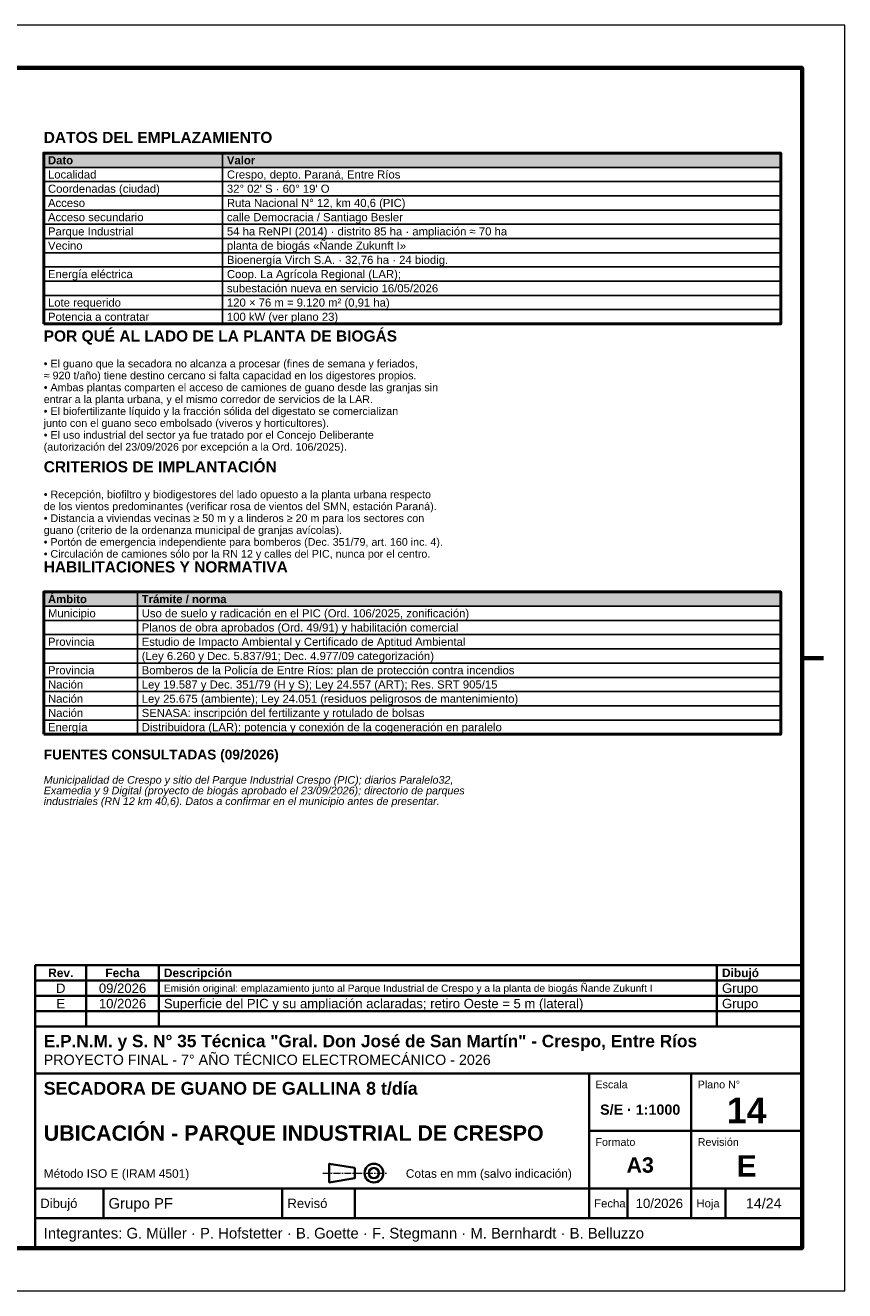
# Model space of a CAD drawing. Header units: millimetres. Extents: x 0 to 420, y 0 to 297.
# Tile 2 of 2: x 228 to 420, y 0 to 297. Entities that reach past the tile are written whole.
import ezdxf
from ezdxf.enums import TextEntityAlignment as Align

# ---------------------------------------------------------------- set-up
doc = ezdxf.new("R2010")
doc.units = ezdxf.units.MM
doc.header["$LTSCALE"] = 0.5
doc.linetypes.add('CENTER', pattern=[5.08, 3.175, -0.635, 0.635, -0.635])
for name, color, linetype, lineweight in [('CONTORNO', 7, 'CONTINUOUS', 50), ('EJES', 1, 'CENTER', 18), ('FINO', 7, 'CONTINUOUS', 25), ('HOJA', 8, 'CONTINUOUS', 13), ('RECUADRO', 7, 'CONTINUOUS', 70), ('RELLENO', 9, 'CONTINUOUS', 13), ('ROTULO', 7, 'CONTINUOUS', 35), ('TEXTO', 7, 'CONTINUOUS', 25)]:
    doc.layers.add(name, color=color, linetype=linetype, lineweight=lineweight)
doc.styles.add('CURSIVA', font='ariali.ttf')
doc.styles.add('NEGRITA', font='arialbd.ttf')
doc.styles.get("Standard").update_dxf_attribs({"font": 'arial.ttf'})

msp = doc.modelspace()

# ---------------------------------------------------------------- hatches: boundary and pattern name
at = {"layer": 'RELLENO', "true_color": 0xe2e8ee}
for points in [[(232, 263.66), (405, 263.66), (405, 267), (232, 267)], [(232, 160.66), (405, 160.66), (405, 164), (232, 164)]]:
    msp.add_hatch(color=7, dxfattribs=at).paths.add_polyline_path(points)

# ---------------------------------------------------------------- linework, layer by layer
at = {"layer": 'CONTORNO'}
for points in [[(232, 226.92), (405, 226.92), (405, 267), (232, 267)], [(232, 130.6), (405, 130.6), (405, 164), (232, 164)]]:
    msp.add_lwpolyline(points, close=True, dxfattribs=at)
at = {"layer": 'EJES'}
msp.add_line((297.5, 27.6), (312.5, 27.6), dxfattribs=at)
at = {"layer": 'FINO'}
for p, q in [((274, 267), (274, 226.92)), ((254, 164), (254, 130.6))]:
    msp.add_line(p, q, dxfattribs=at)
for points in [[(232, 263.66), (405, 263.66), (405, 267), (232, 267)], [(232, 260.32), (405, 260.32), (405, 263.66), (232, 263.66)], [(232, 256.98), (405, 256.98), (405, 260.32), (232, 260.32)], [(232, 253.64), (405, 253.64), (405, 256.98), (232, 256.98)], [(232, 250.3), (405, 250.3), (405, 253.64), (232, 253.64)], [(232, 246.96), (405, 246.96), (405, 250.3), (232, 250.3)], [(232, 243.62), (405, 243.62), (405, 246.96), (232, 246.96)], [(232, 240.28), (405, 240.28), (405, 243.62), (232, 243.62)], [(232, 236.94), (405, 236.94), (405, 240.28), (232, 240.28)], [(232, 233.6), (405, 233.6), (405, 236.94), (232, 236.94)], [(232, 230.26), (405, 230.26), (405, 233.6), (232, 233.6)], [(232, 226.92), (405, 226.92), (405, 230.26), (232, 230.26)], [(232, 160.66), (405, 160.66), (405, 164), (232, 164)], [(232, 157.32), (405, 157.32), (405, 160.66), (232, 160.66)], [(232, 153.98), (405, 153.98), (405, 157.32), (232, 157.32)], [(232, 150.64), (405, 150.64), (405, 153.98), (232, 153.98)], [(232, 147.3), (405, 147.3), (405, 150.64), (232, 150.64)], [(232, 143.96), (405, 143.96), (405, 147.3), (232, 147.3)], [(232, 140.62), (405, 140.62), (405, 143.96), (232, 143.96)], [(232, 137.28), (405, 137.28), (405, 140.62), (232, 140.62)], [(232, 133.94), (405, 133.94), (405, 137.28), (232, 137.28)], [(232, 130.6), (405, 130.6), (405, 133.94), (232, 133.94)]]:
    msp.add_lwpolyline(points, close=True, dxfattribs=at)
at = {"layer": 'HOJA'}
msp.add_lwpolyline([(0, 0), (420, 0), (420, 297), (0, 297)], close=True, dxfattribs=at)
at = {"layer": 'RECUADRO'}
msp.add_line((415, 148.5), (410, 148.5), dxfattribs=at)
msp.add_lwpolyline([(20, 10), (410, 10), (410, 287), (20, 287)], close=True, dxfattribs=at)
at = {"layer": 'ROTULO'}
for p, q in [((242, 72.8), (242, 76.4)), ((259, 72.8), (259, 76.4)), ((390, 72.8), (390, 76.4)), ((242, 69.2), (242, 72.8)), ((259, 69.2), (259, 72.8)), ((390, 69.2), (390, 72.8)), ((242, 65.6), (242, 69.2)), ((259, 65.6), (259, 69.2)), ((390, 65.6), (390, 69.2)), ((242, 62), (242, 65.6)), ((259, 62), (259, 65.6)), ((390, 62), (390, 65.6)), ((230, 62), (410, 62)), ((230, 10), (230, 62)), ((230, 51), (410, 51)), ((360, 24), (360, 51)), ((384, 24), (384, 51)), ((360, 37.5), (410, 37.5)), ((230, 24), (410, 24)), ((246, 17), (246, 24)), ((288, 17), (288, 24)), ((305, 17), (305, 24)), ((360, 17), (360, 24)), ((369, 17), (369, 24)), ((384, 17), (384, 24)), ((392, 17), (392, 24)), ((230, 17), (410, 17))]:
    msp.add_line(p, q, dxfattribs=at)
for points in [[(230, 72.8), (410, 72.8), (410, 76.4), (230, 76.4)], [(230, 69.2), (410, 69.2), (410, 72.8), (230, 72.8)], [(230, 65.6), (410, 65.6), (410, 69.2), (230, 69.2)], [(230, 62), (410, 62), (410, 65.6), (230, 65.6)], [(299, 25.4), (305, 26.4), (305, 28.8), (299, 29.8)]]:
    msp.add_lwpolyline(points, close=True, dxfattribs=at)
for radius in [2.2, 1.2]:
    msp.add_circle((309.5, 27.6), radius, dxfattribs=at)

# ---------------------------------------------------------------- texts
at = {"layer": 'ROTULO', "style": 'NEGRITA'}
for s, height, p in [('Rev.', 2, (236, 74.6)), ('Fecha', 2, (250.5, 74.6)), ('14', 6, (397, 42.3)), ('S/E · 1:1000', 2.4, (372, 42.5)), ('A3', 3.6, (372, 29.5)), ('E', 5, (397, 29.3))]:
    msp.add_text(s, height=height, dxfattribs=at).set_placement(p, align=Align.MIDDLE_CENTER)
for s, height, p in [('Descripción', 2, (260.2, 74.6)), ('Dibujó', 2, (391.2, 74.6)), ('E.P.N.M. y S. N° 35 Técnica "Gral. Don José de San Martín" - Crespo, Entre Ríos', 2.9, (232, 58.6)), ('SECADORA DE GUANO DE GALLINA 8 t/día', 3, (232, 47.5)), ('UBICACIÓN - PARQUE INDUSTRIAL DE CRESPO', 3.6, (232, 37))]:
    msp.add_text(s, height=height, dxfattribs=at).set_placement(p, align=Align.MIDDLE_LEFT)
at = {"layer": 'ROTULO'}
for s, height, p in [('D', 2.2, (236, 71)), ('09/2026', 2.2, (250.5, 71)), ('E', 2.2, (236, 67.4)), ('10/2026', 2.2, (250.5, 67.4)), ('10/2026', 2.2, (376.5, 20.5)), ('14/24', 2.4, (401, 20.5))]:
    msp.add_text(s, height=height, dxfattribs=at).set_placement(p, align=Align.MIDDLE_CENTER)
for s, height, p in [('Emisión original: emplazamiento junto al Parque Industrial de Crespo y a la planta de biogás Ñande Zukunft I', 1.69973545, (260.2, 71)), ('Grupo', 2.2, (391.2, 71)), ('Superficie del PIC y su ampliación aclaradas; retiro Oeste = 5 m (lateral)', 2.2, (260.2, 67.4)), ('Grupo', 2.2, (391.2, 67.4)), ('PROYECTO FINAL - 7° AÑO TÉCNICO ELECTROMECÁNICO - 2026', 2.4, (232, 54.2)), ('Método ISO E (IRAM 4501)', 2, (232, 27.5)), ('Cotas en mm (salvo indicación)', 2, (317, 27.5)), ('Dibujó', 2.2, (231.2, 20.5)), ('Grupo PF', 2.5, (247.2, 20.5)), ('Revisó', 2.2, (289.2, 20.5)), ('Fecha', 1.9, (361.2, 20.5)), ('Hoja', 1.9, (385.2, 20.5)), ('Integrantes: G. Müller · P. Hofstetter · B. Goette · F. Stegmann · M. Bernhardt · B. Belluzzo', 2.5, (232, 13.5))]:
    msp.add_text(s, height=height, dxfattribs=at).set_placement(p, align=Align.MIDDLE_LEFT)
for s, p in [('Escala', (361.5, 49.3)), ('Plano N°', (385.5, 49.3)), ('Formato', (361.5, 35.8)), ('Revisión', (385.5, 35.8))]:
    msp.add_text(s, height=1.8, dxfattribs=at).set_placement(p, align=Align.TOP_LEFT)
at = {"layer": 'TEXTO', "style": 'NEGRITA'}
for s, height, p in [('DATOS DEL EMPLAZAMIENTO', 2.6, (232, 268.6)), ('POR QUÉ AL LADO DE LA PLANTA DE BIOGÁS', 2.6, (232, 222)), ('CRITERIOS DE IMPLANTACIÓN', 2.6, (232, 191.3)), ('HABILITACIONES Y NORMATIVA', 2.6, (232, 167.8)), ('FUENTES CONSULTADAS (09/2026)', 2.3, (232, 124))]:
    msp.add_text(s, height=height, dxfattribs=at).set_placement(p, align=Align.BOTTOM_LEFT)
for s, p in [('Dato', (233, 265.33)), ('Valor', (275, 265.33)), ('Ámbito', (233, 162.33)), ('Trámite / norma', (255, 162.33))]:
    msp.add_text(s, height=1.9, dxfattribs=at).set_placement(p, align=Align.MIDDLE_LEFT)
at = {"layer": 'TEXTO'}
for s, p in [('Localidad', (233, 261.99)), ('Crespo, depto. Paraná, Entre Ríos', (275, 261.99)), ('Coordenadas (ciudad)', (233, 258.65)), ("32° 02' S · 60° 19' O", (275, 258.65)), ('Acceso', (233, 255.31)), ('Ruta Nacional N° 12, km 40,6 (PIC)', (275, 255.31)), ('Acceso secundario', (233, 251.97)), ('calle Democracia / Santiago Besler', (275, 251.97)), ('Parque Industrial', (233, 248.63)), ('54 ha ReNPI (2014) · distrito 85 ha · ampliación ≈ 70 ha', (275, 248.63)), ('planta de biogás «Ñande Zukunft I»', (275, 245.29)), ('Vecino', (233, 245.29)), ('Bioenergía Virch S.A. · 32,76 ha · 24 biodig.', (275, 241.95)), ('Energía eléctrica', (233, 238.61)), ('Coop. La Agrícola Regional (LAR);', (275, 238.61)), ('subestación nueva en servicio 16/05/2026', (275, 235.27)), ('Lote requerido', (233, 231.93)), ('120 × 76 m = 9.120 m² (0,91 ha)', (275, 231.93)), ('Potencia a contratar', (233, 228.59)), ('100 kW (ver plano 23)', (275, 228.59)), ('Municipio', (233, 158.99)), ('Uso de suelo y radicación en el PIC (Ord. 106/2025, zonificación)', (255, 158.99)), ('Planos de obra aprobados (Ord. 49/91) y habilitación comercial', (255, 155.65)), ('Provincia', (233, 152.31)), ('Estudio de Impacto Ambiental y Certificado de Aptitud Ambiental', (255, 152.31)), ('(Ley 6.260 y Dec. 5.837/91; Dec. 4.977/09 categorización)', (255, 148.97)), ('Provincia', (233, 145.63)), ('Bomberos de la Policía de Entre Ríos: plan de protección contra incendios', (255, 145.63)), ('Nación', (233, 142.29)), ('Ley 19.587 y Dec. 351/79 (H y S); Ley 24.557 (ART); Res. SRT 905/15', (255, 142.29)), ('Nación', (233, 138.95)), ('Ley 25.675 (ambiente); Ley 24.051 (residuos peligrosos de mantenimiento)', (255, 138.95)), ('Nación', (233, 135.61)), ('SENASA: inscripción del fertilizante y rotulado de bolsas', (255, 135.61)), ('Energía', (233, 132.27)), ('Distribuidora (LAR): potencia y conexión de la cogeneración en paralelo', (255, 132.27))]:
    msp.add_text(s, height=1.9, dxfattribs=at).set_placement(p, align=Align.MIDDLE_LEFT)
for s, p in [('• El guano que la secadora no alcanza a procesar (fines de semana y feriados,', (232, 218.5)), ('≈ 920 t/año) tiene destino cercano si falta capacidad en los digestores propios.', (232, 215.71)), ('• Ambas plantas comparten el acceso de camiones de guano desde las granjas sin', (232, 212.92)), ('entrar a la planta urbana, y el mismo corredor de servicios de la LAR.', (232, 210.13)), ('• El biofertilizante líquido y la fracción sólida del digestato se comercializan', (232, 207.34)), ('junto con el guano seco embolsado (viveros y horticultores).', (232, 204.55)), ('• El uso industrial del sector ya fue tratado por el Concejo Deliberante', (232, 201.76)), ('(autorización del 23/09/2026 por excepción a la Ord. 106/2025).', (232, 198.97)), ('• Recepción, biofiltro y biodigestores del lado opuesto a la planta urbana respecto', (232, 187.8)), ('de los vientos predominantes (verificar rosa de vientos del SMN, estación Paraná).', (232, 185.01)), ('• Distancia a viviendas vecinas ≥ 50 m y a linderos ≥ 20 m para los sectores con', (232, 182.22)), ('guano (criterio de la ordenanza municipal de granjas avícolas).', (232, 179.43)), ('• Portón de emergencia independiente para bomberos (Dec. 351/79, art. 160 inc. 4).', (232, 176.64)), ('• Circulación de camiones sólo por la RN 12 y calles del PIC, nunca por el centro.', (232, 173.85))]:
    msp.add_text(s, height=1.8, dxfattribs=at).set_placement(p, align=Align.TOP_LEFT)
at = {"layer": 'TEXTO', "style": 'CURSIVA'}
for s, p in [('Municipalidad de Crespo y sitio del Parque Industrial Crespo (PIC); diarios Paralelo32,', (232, 120.8)), ('industriales (RN 12 km 40,6). Datos a confirmar en el municipio antes de presentar.', (232, 115.8)), ('Examedia y 9 Digital (proyecto de biogás aprobado el 23/09/2026); directorio de parques', (232, 118.3))]:
    msp.add_text(s, height=1.8, dxfattribs=at).set_placement(p, align=Align.TOP_LEFT)

doc.saveas('drawing.dxf')
